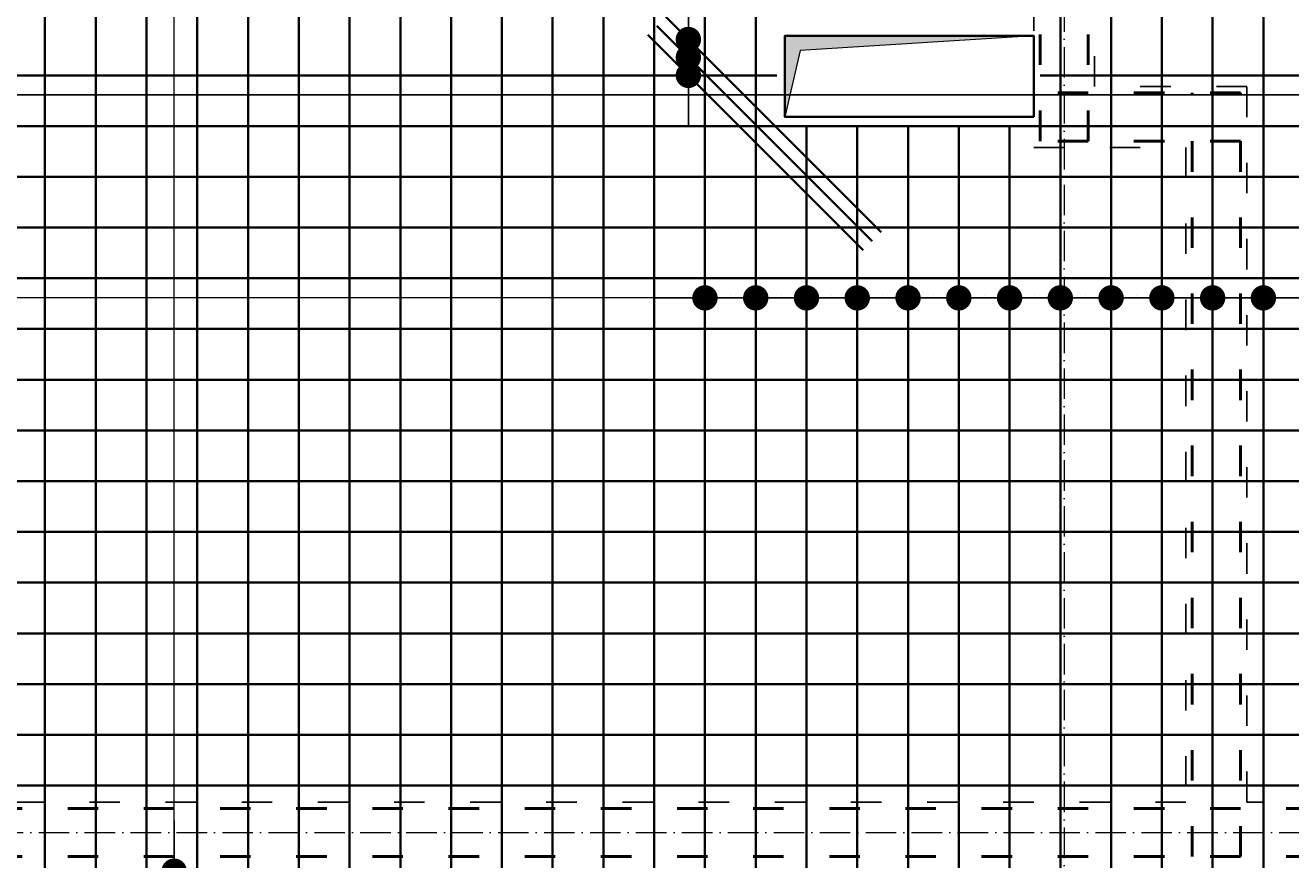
# Model space of a CAD drawing. Header units: millimetres. Extents: x 295948 to 312016, y 6878 to 18016.
# Tile 193 of 252: x 307281 to 307780, y 14688 to 15017. Entities that reach past the tile are written whole.
import ezdxf

# ---------------------------------------------------------------- set-up
doc = ezdxf.new("R2010")
doc.units = ezdxf.units.MM
doc.linetypes.add('ACAD_ISO03W100', pattern=[30, 12, -18])
doc.linetypes.add('ACAD_ISO10W100', pattern=[18, 12, -3, 0, -3])
for name, color, linetype, lineweight in [('konstrukcja', 3, 'Continuous', 35), ('konstrukcja wymiary', 1, 'Continuous', 13), ('osie', 5, 'ACAD_ISO10W100', 13), ('zbrojenie', 4, 'Continuous', 50), ('zbrojenie płyty', 141, 'Continuous', 35)]:
    doc.layers.add(name, color=color, linetype=linetype, lineweight=lineweight)
doc.layers.add('przerywane', color=6, linetype='ACAD_ISO03W100')
doc.styles.add('KONSTRUKCJA', font='romand.shx', dxfattribs={"oblique": 10})
doc.styles.get("Standard").update_dxf_attribs({"font": 'romand.shx', "oblique": 10})
doc.dimstyles.new('150', dxfattribs={"dimtxt": 10, "dimasz": 7, "dimexe": 1.25, "dimexo": 0.625, "dimgap": 3, "dimtad": 1, "dimdec": 0, "dimrnd": 0.5, "dimtxsty": 'KONSTRUKCJA', "dimblk": 'ARCHTICK', "dimcen": 2.5, "dimadec": 0, "dimazin": 0, "dimtfac": 1, "dimtdec": 0, "dimtix": 1, "dimtmove": 0, "dimatfit": 3, "dimfxl": 4, "dimfxlon": 1, "dimarcsym": 0})
doc.dimstyles.new('kropki', dxfattribs={"dimtxt": 0.001, "dimasz": 10, "dimexe": 1.25, "dimexo": 0.625, "dimgap": 1, "dimtad": 1, "dimtxsty": 'Standard', "dimblk": 'DOT', "dimcen": 2.5, "dimadec": 0, "dimazin": 0, "dimtfac": 1, "dimtmove": 0, "dimatfit": 3, "dimfxl": 1, "dimfxlon": 1, "dimarcsym": 0})

# ---------------------------------------------------------------- blocks, each defined once
blk = doc.blocks.new('_ArchTick')
at = {"color": 0, "linetype": 'ByBlock', "lineweight": 13, "const_width": 0.15}
blk.add_lwpolyline([(-0.5, -0.5), (0.5, 0.5)], dxfattribs=at)
blk = doc.blocks.new('*D886')
at = {"layer": 'Defpoints', "color": 0, "transparency": 16777216}
for p in [(307580.44, 14981.32), (306548.44, 14393.22), (306662.44, 14393.22)]:
    blk.add_point(p, dxfattribs=at)
at = {"layer": 'konstrukcja wymiary', "color": 0, "lineweight": -2, "transparency": 16777216}
for p, q in [((306552.44, 14981.32), (306547.19, 14981.32)), ((306548.44, 14981.32), (306548.44, 14393.22)), ((306552.44, 14393.22), (306547.19, 14393.22))]:
    blk.add_line(p, q, dxfattribs=at)
at = {"layer": 'konstrukcja wymiary', "color": 0, "lineweight": -2, "transparency": 16777216, "xscale": 7, "yscale": 7, "zscale": 7}
for p, rotation in [((306548.44, 14981.32), 90), ((306548.44, 14393.22), 270)]:
    blk.add_blockref('_ArchTick', p, dxfattribs=dict(at, rotation=rotation))
at = {"layer": 'konstrukcja wymiary', "color": 0, "transparency": 16777216, "insert": (306540.44, 14687.27), "char_height": 10, "attachment_point": 5, "rotation": 90, "style": 'KONSTRUKCJA'}
blk.add_mtext('588', dxfattribs=at)
blk = doc.blocks.new('*D895')
at = {"layer": 'Defpoints', "color": 0, "transparency": 16777216}
for p in [(307282.44, 15501.22), (307282.44, 14520.22), (306826.44, 14393.22)]:
    blk.add_point(p, dxfattribs=at)
at = {"layer": 'konstrukcja wymiary', "color": 0, "lineweight": -2, "transparency": 16777216}
for p, q in [((306826.44, 15497.22), (306826.44, 15502.47)), ((306826.44, 15501.22), (307282.44, 15501.22)), ((307282.44, 15497.22), (307282.44, 15502.47))]:
    blk.add_line(p, q, dxfattribs=at)
at = {"layer": 'konstrukcja wymiary', "color": 0, "lineweight": -2, "transparency": 16777216, "xscale": 7, "yscale": 7, "zscale": 7, "rotation": 180}
blk.add_blockref('_ArchTick', (306826.44, 15501.22), dxfattribs=at)
at = {"layer": 'konstrukcja wymiary', "color": 0, "lineweight": -2, "transparency": 16777216, "xscale": 7, "yscale": 7, "zscale": 7}
blk.add_blockref('_ArchTick', (307282.44, 15501.22), dxfattribs=at)
at = {"layer": 'konstrukcja wymiary', "color": 0, "transparency": 16777216, "insert": (307054.44, 15509.22), "char_height": 10, "attachment_point": 5, "style": 'KONSTRUKCJA'}
blk.add_mtext('456', dxfattribs=at)
blk = doc.blocks.new('*D896')
at = {"layer": 'Defpoints', "color": 0, "transparency": 16777216}
for p in [(307546.44, 15501.22), (307282.44, 14520.22), (307546.44, 14520.22)]:
    blk.add_point(p, dxfattribs=at)
at = {"layer": 'konstrukcja wymiary', "color": 0, "lineweight": -2, "transparency": 16777216}
for p, q in [((307282.44, 15497.22), (307282.44, 15502.47)), ((307282.44, 15501.22), (307546.44, 15501.22)), ((307546.44, 15497.22), (307546.44, 15502.47))]:
    blk.add_line(p, q, dxfattribs=at)
at = {"layer": 'konstrukcja wymiary', "color": 0, "lineweight": -2, "transparency": 16777216, "xscale": 7, "yscale": 7, "zscale": 7, "rotation": 180}
blk.add_blockref('_ArchTick', (307282.44, 15501.22), dxfattribs=at)
at = {"layer": 'konstrukcja wymiary', "color": 0, "lineweight": -2, "transparency": 16777216, "xscale": 7, "yscale": 7, "zscale": 7}
blk.add_blockref('_ArchTick', (307546.44, 15501.22), dxfattribs=at)
at = {"layer": 'konstrukcja wymiary', "color": 0, "transparency": 16777216, "insert": (307414.44, 15509.22), "char_height": 10, "attachment_point": 5, "style": 'KONSTRUKCJA'}
blk.add_mtext('264', dxfattribs=at)
blk = doc.blocks.new('*D897')
at = {"layer": 'Defpoints', "color": 0, "transparency": 16777216}
for p in [(307580.44, 15501.22), (307580.44, 15013.32), (307546.44, 14520.22)]:
    blk.add_point(p, dxfattribs=at)
at = {"layer": 'konstrukcja wymiary', "color": 0, "lineweight": -2, "transparency": 16777216}
for p, q in [((307546.44, 15497.22), (307546.44, 15502.47)), ((307546.44, 15501.22), (307580.44, 15501.22)), ((307580.44, 15497.22), (307580.44, 15502.47))]:
    blk.add_line(p, q, dxfattribs=at)
at = {"layer": 'konstrukcja wymiary', "color": 0, "lineweight": -2, "transparency": 16777216, "xscale": 7, "yscale": 7, "zscale": 7, "rotation": 180}
blk.add_blockref('_ArchTick', (307546.44, 15501.22), dxfattribs=at)
at = {"layer": 'konstrukcja wymiary', "color": 0, "lineweight": -2, "transparency": 16777216, "xscale": 7, "yscale": 7, "zscale": 7}
blk.add_blockref('_ArchTick', (307580.44, 15501.22), dxfattribs=at)
at = {"layer": 'konstrukcja wymiary', "color": 0, "transparency": 16777216, "insert": (307563.44, 15509.22), "char_height": 10, "attachment_point": 5, "style": 'KONSTRUKCJA'}
blk.add_mtext('34', dxfattribs=at)
blk = doc.blocks.new('_Dot')
at = {"color": 0, "linetype": 'ByBlock', "lineweight": -2}
blk.add_line((-0.5, 0), (-1, 0), dxfattribs=at)
at = {"color": 0, "linetype": 'ByBlock', "const_width": 0.5}
blk.add_lwpolyline([(-0.25, 0, 1), (0.25, 0, 1)], format="xyb", close=True, dxfattribs=at)
blk = doc.blocks.new('*D1011')
at = {"layer": 'Defpoints', "color": 0, "transparency": 16777216}
for p in [(307328.94, 14683.96), (307328.94, 14663.96), (307339.83, 14663.96)]:
    blk.add_point(p, dxfattribs=at)
at = {"layer": 'konstrukcja wymiary', "color": 0, "lineweight": -2, "transparency": 16777216}
for p, q in [((307339.83, 14693.96), (307339.83, 14703.96)), ((307338.83, 14683.96), (307341.08, 14683.96)), ((307339.83, 14683.96), (307339.83, 14663.96)), ((307338.83, 14663.96), (307341.08, 14663.96)), ((307339.83, 14653.96), (307339.83, 14643.96))]:
    blk.add_line(p, q, dxfattribs=at)
at = {"layer": 'konstrukcja wymiary', "color": 0, "lineweight": -2, "transparency": 16777216, "xscale": 10, "yscale": 10, "zscale": 10}
for p, rotation in [((307339.83, 14683.96), 270), ((307339.83, 14663.96), 90)]:
    blk.add_blockref('_Dot', p, dxfattribs=dict(at, rotation=rotation))
at = {"layer": 'konstrukcja wymiary', "color": 0, "transparency": 16777216, "insert": (307338.83, 14673.96), "char_height": 0.001, "attachment_point": 5, "rotation": 90}
blk.add_mtext('20', dxfattribs=at)
blk = doc.blocks.new('*D788')
at = {"layer": 'Defpoints', "color": 0, "transparency": 16777216}
for p in [(307548.94, 14919.72), (307568.94, 14919.72), (307568.94, 14909.99)]:
    blk.add_point(p, dxfattribs=at)
at = {"layer": 'konstrukcja wymiary', "color": 0, "lineweight": -2, "transparency": 16777216}
for p, q in [((307548.94, 14910.99), (307548.94, 14908.74)), ((307568.94, 14910.99), (307568.94, 14908.74)), ((307538.94, 14909.99), (307528.94, 14909.99)), ((307548.94, 14909.99), (307568.94, 14909.99)), ((307578.94, 14909.99), (307588.94, 14909.99))]:
    blk.add_line(p, q, dxfattribs=at)
at = {"layer": 'konstrukcja wymiary', "color": 0, "lineweight": -2, "transparency": 16777216, "xscale": 10, "yscale": 10, "zscale": 10}
blk.add_blockref('_Dot', (307548.94, 14909.99), dxfattribs=at)
at = {"layer": 'konstrukcja wymiary', "color": 0, "lineweight": -2, "transparency": 16777216, "xscale": 10, "yscale": 10, "zscale": 10, "rotation": 180}
blk.add_blockref('_Dot', (307568.94, 14909.99), dxfattribs=at)
at = {"layer": 'konstrukcja wymiary', "color": 0, "transparency": 16777216, "insert": (307558.94, 14910.99), "char_height": 0.001, "attachment_point": 5}
blk.add_mtext('20', dxfattribs=at)
blk = doc.blocks.new('*D789')
at = {"layer": 'Defpoints', "color": 0, "transparency": 16777216}
for p in [(307568.94, 14919.72), (307588.94, 14919.72), (307588.94, 14909.99)]:
    blk.add_point(p, dxfattribs=at)
at = {"layer": 'konstrukcja wymiary', "color": 0, "lineweight": -2, "transparency": 16777216}
for p, q in [((307568.94, 14910.99), (307568.94, 14908.74)), ((307588.94, 14910.99), (307588.94, 14908.74)), ((307558.94, 14909.99), (307548.94, 14909.99)), ((307568.94, 14909.99), (307588.94, 14909.99)), ((307598.94, 14909.99), (307608.94, 14909.99))]:
    blk.add_line(p, q, dxfattribs=at)
at = {"layer": 'konstrukcja wymiary', "color": 0, "lineweight": -2, "transparency": 16777216, "xscale": 10, "yscale": 10, "zscale": 10}
blk.add_blockref('_Dot', (307568.94, 14909.99), dxfattribs=at)
at = {"layer": 'konstrukcja wymiary', "color": 0, "lineweight": -2, "transparency": 16777216, "xscale": 10, "yscale": 10, "zscale": 10, "rotation": 180}
blk.add_blockref('_Dot', (307588.94, 14909.99), dxfattribs=at)
at = {"layer": 'konstrukcja wymiary', "color": 0, "transparency": 16777216, "insert": (307578.94, 14910.99), "char_height": 0.001, "attachment_point": 5}
blk.add_mtext('20', dxfattribs=at)
blk = doc.blocks.new('*D790')
at = {"layer": 'Defpoints', "color": 0, "transparency": 16777216}
for p in [(307588.94, 14919.72), (307608.94, 14919.72), (307608.94, 14909.99)]:
    blk.add_point(p, dxfattribs=at)
at = {"layer": 'konstrukcja wymiary', "color": 0, "lineweight": -2, "transparency": 16777216}
for p, q in [((307588.94, 14910.99), (307588.94, 14908.74)), ((307608.94, 14910.99), (307608.94, 14908.74)), ((307578.94, 14909.99), (307568.94, 14909.99)), ((307588.94, 14909.99), (307608.94, 14909.99)), ((307618.94, 14909.99), (307628.94, 14909.99))]:
    blk.add_line(p, q, dxfattribs=at)
at = {"layer": 'konstrukcja wymiary', "color": 0, "lineweight": -2, "transparency": 16777216, "xscale": 10, "yscale": 10, "zscale": 10}
blk.add_blockref('_Dot', (307588.94, 14909.99), dxfattribs=at)
at = {"layer": 'konstrukcja wymiary', "color": 0, "lineweight": -2, "transparency": 16777216, "xscale": 10, "yscale": 10, "zscale": 10, "rotation": 180}
blk.add_blockref('_Dot', (307608.94, 14909.99), dxfattribs=at)
at = {"layer": 'konstrukcja wymiary', "color": 0, "transparency": 16777216, "insert": (307598.94, 14910.99), "char_height": 0.001, "attachment_point": 5}
blk.add_mtext('20', dxfattribs=at)
blk = doc.blocks.new('*D791')
at = {"layer": 'Defpoints', "color": 0, "transparency": 16777216}
for p in [(307608.94, 14919.72), (307628.94, 14919.72), (307628.94, 14909.99)]:
    blk.add_point(p, dxfattribs=at)
at = {"layer": 'konstrukcja wymiary', "color": 0, "lineweight": -2, "transparency": 16777216}
for p, q in [((307608.94, 14910.99), (307608.94, 14908.74)), ((307628.94, 14910.99), (307628.94, 14908.74)), ((307598.94, 14909.99), (307588.94, 14909.99)), ((307608.94, 14909.99), (307628.94, 14909.99)), ((307638.94, 14909.99), (307648.94, 14909.99))]:
    blk.add_line(p, q, dxfattribs=at)
at = {"layer": 'konstrukcja wymiary', "color": 0, "lineweight": -2, "transparency": 16777216, "xscale": 10, "yscale": 10, "zscale": 10}
blk.add_blockref('_Dot', (307608.94, 14909.99), dxfattribs=at)
at = {"layer": 'konstrukcja wymiary', "color": 0, "lineweight": -2, "transparency": 16777216, "xscale": 10, "yscale": 10, "zscale": 10, "rotation": 180}
blk.add_blockref('_Dot', (307628.94, 14909.99), dxfattribs=at)
at = {"layer": 'konstrukcja wymiary', "color": 0, "transparency": 16777216, "insert": (307618.94, 14910.99), "char_height": 0.001, "attachment_point": 5}
blk.add_mtext('20', dxfattribs=at)
blk = doc.blocks.new('*D792')
at = {"layer": 'Defpoints', "color": 0, "transparency": 16777216}
for p in [(307628.94, 14919.72), (307648.94, 14919.72), (307648.94, 14909.99)]:
    blk.add_point(p, dxfattribs=at)
at = {"layer": 'konstrukcja wymiary', "color": 0, "lineweight": -2, "transparency": 16777216}
for p, q in [((307628.94, 14910.99), (307628.94, 14908.74)), ((307648.94, 14910.99), (307648.94, 14908.74)), ((307618.94, 14909.99), (307608.94, 14909.99)), ((307628.94, 14909.99), (307648.94, 14909.99)), ((307658.94, 14909.99), (307668.94, 14909.99))]:
    blk.add_line(p, q, dxfattribs=at)
at = {"layer": 'konstrukcja wymiary', "color": 0, "lineweight": -2, "transparency": 16777216, "xscale": 10, "yscale": 10, "zscale": 10}
blk.add_blockref('_Dot', (307628.94, 14909.99), dxfattribs=at)
at = {"layer": 'konstrukcja wymiary', "color": 0, "lineweight": -2, "transparency": 16777216, "xscale": 10, "yscale": 10, "zscale": 10, "rotation": 180}
blk.add_blockref('_Dot', (307648.94, 14909.99), dxfattribs=at)
at = {"layer": 'konstrukcja wymiary', "color": 0, "transparency": 16777216, "insert": (307638.94, 14910.99), "char_height": 0.001, "attachment_point": 5}
blk.add_mtext('20', dxfattribs=at)
blk = doc.blocks.new('*D793')
at = {"layer": 'Defpoints', "color": 0, "transparency": 16777216}
for p in [(307648.94, 14919.72), (307668.94, 14919.72), (307668.94, 14909.99)]:
    blk.add_point(p, dxfattribs=at)
at = {"layer": 'konstrukcja wymiary', "color": 0, "lineweight": -2, "transparency": 16777216}
for p, q in [((307648.94, 14910.99), (307648.94, 14908.74)), ((307668.94, 14910.99), (307668.94, 14908.74)), ((307638.94, 14909.99), (307628.94, 14909.99)), ((307648.94, 14909.99), (307668.94, 14909.99)), ((307678.94, 14909.99), (307688.94, 14909.99))]:
    blk.add_line(p, q, dxfattribs=at)
at = {"layer": 'konstrukcja wymiary', "color": 0, "lineweight": -2, "transparency": 16777216, "xscale": 10, "yscale": 10, "zscale": 10}
blk.add_blockref('_Dot', (307648.94, 14909.99), dxfattribs=at)
at = {"layer": 'konstrukcja wymiary', "color": 0, "lineweight": -2, "transparency": 16777216, "xscale": 10, "yscale": 10, "zscale": 10, "rotation": 180}
blk.add_blockref('_Dot', (307668.94, 14909.99), dxfattribs=at)
at = {"layer": 'konstrukcja wymiary', "color": 0, "transparency": 16777216, "insert": (307658.94, 14910.99), "char_height": 0.001, "attachment_point": 5}
blk.add_mtext('20', dxfattribs=at)
blk = doc.blocks.new('*D794')
at = {"layer": 'Defpoints', "color": 0, "transparency": 16777216}
for p in [(307668.94, 14919.72), (307688.94, 14919.72), (307688.94, 14909.99)]:
    blk.add_point(p, dxfattribs=at)
at = {"layer": 'konstrukcja wymiary', "color": 0, "lineweight": -2, "transparency": 16777216}
for p, q in [((307668.94, 14910.99), (307668.94, 14908.74)), ((307688.94, 14910.99), (307688.94, 14908.74)), ((307658.94, 14909.99), (307648.94, 14909.99)), ((307668.94, 14909.99), (307688.94, 14909.99)), ((307698.94, 14909.99), (307708.94, 14909.99))]:
    blk.add_line(p, q, dxfattribs=at)
at = {"layer": 'konstrukcja wymiary', "color": 0, "lineweight": -2, "transparency": 16777216, "xscale": 10, "yscale": 10, "zscale": 10}
blk.add_blockref('_Dot', (307668.94, 14909.99), dxfattribs=at)
at = {"layer": 'konstrukcja wymiary', "color": 0, "lineweight": -2, "transparency": 16777216, "xscale": 10, "yscale": 10, "zscale": 10, "rotation": 180}
blk.add_blockref('_Dot', (307688.94, 14909.99), dxfattribs=at)
at = {"layer": 'konstrukcja wymiary', "color": 0, "transparency": 16777216, "insert": (307678.94, 14910.99), "char_height": 0.001, "attachment_point": 5}
blk.add_mtext('20', dxfattribs=at)
blk = doc.blocks.new('*D762')
at = {"layer": 'Defpoints', "color": 0, "transparency": 16777216}
for p in [(307688.94, 14919.72), (307708.94, 14919.72), (307708.94, 14909.99)]:
    blk.add_point(p, dxfattribs=at)
at = {"layer": 'konstrukcja wymiary', "color": 0, "lineweight": -2, "transparency": 16777216}
for p, q in [((307688.94, 14910.99), (307688.94, 14908.74)), ((307708.94, 14910.99), (307708.94, 14908.74)), ((307678.94, 14909.99), (307668.94, 14909.99)), ((307688.94, 14909.99), (307708.94, 14909.99)), ((307718.94, 14909.99), (307728.94, 14909.99))]:
    blk.add_line(p, q, dxfattribs=at)
at = {"layer": 'konstrukcja wymiary', "color": 0, "lineweight": -2, "transparency": 16777216, "xscale": 10, "yscale": 10, "zscale": 10}
blk.add_blockref('_Dot', (307688.94, 14909.99), dxfattribs=at)
at = {"layer": 'konstrukcja wymiary', "color": 0, "lineweight": -2, "transparency": 16777216, "xscale": 10, "yscale": 10, "zscale": 10, "rotation": 180}
blk.add_blockref('_Dot', (307708.94, 14909.99), dxfattribs=at)
at = {"layer": 'konstrukcja wymiary', "color": 0, "transparency": 16777216, "insert": (307698.94, 14910.99), "char_height": 0.001, "attachment_point": 5}
blk.add_mtext('20', dxfattribs=at)
blk = doc.blocks.new('*D763')
at = {"layer": 'Defpoints', "color": 0, "transparency": 16777216}
for p in [(307708.94, 14919.72), (307728.94, 14919.72), (307728.94, 14909.99)]:
    blk.add_point(p, dxfattribs=at)
at = {"layer": 'konstrukcja wymiary', "color": 0, "lineweight": -2, "transparency": 16777216}
for p, q in [((307708.94, 14910.99), (307708.94, 14908.74)), ((307728.94, 14910.99), (307728.94, 14908.74)), ((307698.94, 14909.99), (307688.94, 14909.99)), ((307708.94, 14909.99), (307728.94, 14909.99)), ((307738.94, 14909.99), (307748.94, 14909.99))]:
    blk.add_line(p, q, dxfattribs=at)
at = {"layer": 'konstrukcja wymiary', "color": 0, "lineweight": -2, "transparency": 16777216, "xscale": 10, "yscale": 10, "zscale": 10}
blk.add_blockref('_Dot', (307708.94, 14909.99), dxfattribs=at)
at = {"layer": 'konstrukcja wymiary', "color": 0, "lineweight": -2, "transparency": 16777216, "xscale": 10, "yscale": 10, "zscale": 10, "rotation": 180}
blk.add_blockref('_Dot', (307728.94, 14909.99), dxfattribs=at)
at = {"layer": 'konstrukcja wymiary', "color": 0, "transparency": 16777216, "insert": (307718.94, 14910.99), "char_height": 0.001, "attachment_point": 5}
blk.add_mtext('20', dxfattribs=at)
blk = doc.blocks.new('*D764')
at = {"layer": 'Defpoints', "color": 0, "transparency": 16777216}
for p in [(307728.94, 14919.72), (307748.94, 14919.72), (307748.94, 14909.99)]:
    blk.add_point(p, dxfattribs=at)
at = {"layer": 'konstrukcja wymiary', "color": 0, "lineweight": -2, "transparency": 16777216}
for p, q in [((307728.94, 14910.99), (307728.94, 14908.74)), ((307748.94, 14910.99), (307748.94, 14908.74)), ((307718.94, 14909.99), (307708.94, 14909.99)), ((307728.94, 14909.99), (307748.94, 14909.99)), ((307758.94, 14909.99), (307768.94, 14909.99))]:
    blk.add_line(p, q, dxfattribs=at)
at = {"layer": 'konstrukcja wymiary', "color": 0, "lineweight": -2, "transparency": 16777216, "xscale": 10, "yscale": 10, "zscale": 10}
blk.add_blockref('_Dot', (307728.94, 14909.99), dxfattribs=at)
at = {"layer": 'konstrukcja wymiary', "color": 0, "lineweight": -2, "transparency": 16777216, "xscale": 10, "yscale": 10, "zscale": 10, "rotation": 180}
blk.add_blockref('_Dot', (307748.94, 14909.99), dxfattribs=at)
at = {"layer": 'konstrukcja wymiary', "color": 0, "transparency": 16777216, "insert": (307738.94, 14910.99), "char_height": 0.001, "attachment_point": 5}
blk.add_mtext('20', dxfattribs=at)
blk = doc.blocks.new('*D765')
at = {"layer": 'Defpoints', "color": 0, "transparency": 16777216}
for p in [(307748.94, 14919.72), (307768.94, 14919.72), (307768.94, 14909.99)]:
    blk.add_point(p, dxfattribs=at)
at = {"layer": 'konstrukcja wymiary', "color": 0, "lineweight": -2, "transparency": 16777216}
for p, q in [((307748.94, 14910.99), (307748.94, 14908.74)), ((307768.94, 14910.99), (307768.94, 14908.74)), ((307738.94, 14909.99), (307728.94, 14909.99)), ((307748.94, 14909.99), (307768.94, 14909.99)), ((307778.94, 14909.99), (307788.94, 14909.99))]:
    blk.add_line(p, q, dxfattribs=at)
at = {"layer": 'konstrukcja wymiary', "color": 0, "lineweight": -2, "transparency": 16777216, "xscale": 10, "yscale": 10, "zscale": 10}
blk.add_blockref('_Dot', (307748.94, 14909.99), dxfattribs=at)
at = {"layer": 'konstrukcja wymiary', "color": 0, "lineweight": -2, "transparency": 16777216, "xscale": 10, "yscale": 10, "zscale": 10, "rotation": 180}
blk.add_blockref('_Dot', (307768.94, 14909.99), dxfattribs=at)
at = {"layer": 'konstrukcja wymiary', "color": 0, "transparency": 16777216, "insert": (307758.94, 14910.99), "char_height": 0.001, "attachment_point": 5}
blk.add_mtext('20', dxfattribs=at)
blk = doc.blocks.new('*D803')
at = {"layer": 'Defpoints', "color": 0, "transparency": 16777216}
for p in [(306808.94, 14999.72), (308248.9, 14989.99), (308248.9, 14979.72)]:
    blk.add_point(p, dxfattribs=at)
at = {"layer": 'konstrukcja wymiary', "color": 0, "lineweight": -2, "transparency": 16777216}
for p, q in [((306808.94, 14990.99), (306808.94, 14988.74)), ((306818.94, 14989.99), (308238.9, 14989.99)), ((308248.9, 14988.99), (308248.9, 14991.24))]:
    blk.add_line(p, q, dxfattribs=at)
at = {"layer": 'konstrukcja wymiary', "color": 0, "lineweight": -2, "transparency": 16777216, "xscale": 10, "yscale": 10, "zscale": 10, "rotation": 180}
blk.add_blockref('_Dot', (306808.94, 14989.99), dxfattribs=at)
at = {"layer": 'konstrukcja wymiary', "color": 0, "lineweight": -2, "transparency": 16777216, "xscale": 10, "yscale": 10, "zscale": 10}
blk.add_blockref('_Dot', (308248.9, 14989.99), dxfattribs=at)
at = {"layer": 'konstrukcja wymiary', "color": 0, "transparency": 16777216, "insert": (307528.92, 14990.99), "char_height": 0.001, "attachment_point": 5}
blk.add_mtext('1439,96', dxfattribs=at)
blk = doc.blocks.new('*D1733')
at = {"layer": 'Defpoints', "color": 0, "transparency": 16777216}
for p in [(307678.44, 15501.22), (307580.44, 15013.32), (307678.44, 15013.32)]:
    blk.add_point(p, dxfattribs=at)
at = {"layer": 'konstrukcja wymiary', "color": 0, "lineweight": -2, "transparency": 16777216}
for p, q in [((307580.44, 15497.22), (307580.44, 15502.47)), ((307580.44, 15501.22), (307678.44, 15501.22)), ((307678.44, 15497.22), (307678.44, 15502.47))]:
    blk.add_line(p, q, dxfattribs=at)
at = {"layer": 'konstrukcja wymiary', "color": 0, "lineweight": -2, "transparency": 16777216, "xscale": 7, "yscale": 7, "zscale": 7, "rotation": 180}
blk.add_blockref('_ArchTick', (307580.44, 15501.22), dxfattribs=at)
at = {"layer": 'konstrukcja wymiary', "color": 0, "lineweight": -2, "transparency": 16777216, "xscale": 7, "yscale": 7, "zscale": 7}
blk.add_blockref('_ArchTick', (307678.44, 15501.22), dxfattribs=at)
at = {"layer": 'konstrukcja wymiary', "color": 0, "transparency": 16777216, "insert": (307629.44, 15509.22), "char_height": 10, "attachment_point": 5, "style": 'KONSTRUKCJA'}
blk.add_mtext('98', dxfattribs=at)
blk = doc.blocks.new('*D1734')
at = {"layer": 'Defpoints', "color": 0, "transparency": 16777216}
for p in [(308234.44, 15501.22), (307678.44, 15013.32), (308234.44, 14393.22)]:
    blk.add_point(p, dxfattribs=at)
at = {"layer": 'konstrukcja wymiary', "color": 0, "lineweight": -2, "transparency": 16777216}
for p, q in [((307678.44, 15497.22), (307678.44, 15502.47)), ((307678.44, 15501.22), (308234.44, 15501.22)), ((308234.44, 15497.22), (308234.44, 15502.47))]:
    blk.add_line(p, q, dxfattribs=at)
at = {"layer": 'konstrukcja wymiary', "color": 0, "lineweight": -2, "transparency": 16777216, "xscale": 7, "yscale": 7, "zscale": 7, "rotation": 180}
blk.add_blockref('_ArchTick', (307678.44, 15501.22), dxfattribs=at)
at = {"layer": 'konstrukcja wymiary', "color": 0, "lineweight": -2, "transparency": 16777216, "xscale": 7, "yscale": 7, "zscale": 7}
blk.add_blockref('_ArchTick', (308234.44, 15501.22), dxfattribs=at)
at = {"layer": 'konstrukcja wymiary', "color": 0, "transparency": 16777216, "insert": (307956.44, 15509.22), "char_height": 10, "attachment_point": 5, "style": 'KONSTRUKCJA'}
blk.add_mtext('556', dxfattribs=at)
blk = doc.blocks.new('*D1735')
at = {"layer": 'Defpoints', "color": 0, "transparency": 16777216}
for p in [(306548.44, 15013.32), (307580.44, 15013.32), (307580.44, 14981.32)]:
    blk.add_point(p, dxfattribs=at)
at = {"layer": 'konstrukcja wymiary', "color": 0, "lineweight": -2, "transparency": 16777216}
for p, q in [((306552.44, 15013.32), (306547.19, 15013.32)), ((306548.44, 14981.32), (306548.44, 15013.32)), ((306552.44, 14981.32), (306547.19, 14981.32))]:
    blk.add_line(p, q, dxfattribs=at)
at = {"layer": 'konstrukcja wymiary', "color": 0, "lineweight": -2, "transparency": 16777216, "xscale": 7, "yscale": 7, "zscale": 7}
for p, rotation in [((306548.44, 15013.32), 90), ((306548.44, 14981.32), 270)]:
    blk.add_blockref('_ArchTick', p, dxfattribs=dict(at, rotation=rotation))
at = {"layer": 'konstrukcja wymiary', "color": 0, "transparency": 16777216, "insert": (306540.44, 14997.32), "char_height": 10, "attachment_point": 5, "rotation": 90, "style": 'KONSTRUKCJA'}
blk.add_mtext('32', dxfattribs=at)
blk = doc.blocks.new('*D1736')
at = {"layer": 'Defpoints', "color": 0, "transparency": 16777216}
for p in [(306548.44, 15291.22), (306638.44, 15291.22), (307580.44, 15013.32)]:
    blk.add_point(p, dxfattribs=at)
at = {"layer": 'konstrukcja wymiary', "color": 0, "lineweight": -2, "transparency": 16777216}
for p, q in [((306552.44, 15291.22), (306547.19, 15291.22)), ((306548.44, 15013.32), (306548.44, 15291.22)), ((306552.44, 15013.32), (306547.19, 15013.32))]:
    blk.add_line(p, q, dxfattribs=at)
at = {"layer": 'konstrukcja wymiary', "color": 0, "lineweight": -2, "transparency": 16777216, "xscale": 7, "yscale": 7, "zscale": 7}
for p, rotation in [((306548.44, 15291.22), 90), ((306548.44, 15013.32), 270)]:
    blk.add_blockref('_ArchTick', p, dxfattribs=dict(at, rotation=rotation))
at = {"layer": 'konstrukcja wymiary', "color": 0, "transparency": 16777216, "insert": (306540.44, 15152.27), "char_height": 10, "attachment_point": 5, "rotation": 90, "style": 'KONSTRUKCJA'}
blk.add_mtext('278', dxfattribs=at)
blk = doc.blocks.new('*D1737')
at = {"layer": 'Defpoints', "color": 0, "transparency": 16777216}
for p in [(307542.4, 15004.79), (307542.4, 15004.79), (307542.4, 14997.72)]:
    blk.add_point(p, dxfattribs=at)
at = {"layer": 'konstrukcja wymiary', "color": 0, "lineweight": -2, "transparency": 16777216}
for p, q in [((307542.4, 15014.79), (307542.4, 15024.79)), ((307542.4, 15004.79), (307543.65, 15004.79)), ((307542.4, 14997.72), (307542.4, 15004.79)), ((307542.4, 14997.72), (307543.65, 14997.72)), ((307542.4, 14987.72), (307542.4, 14977.72))]:
    blk.add_line(p, q, dxfattribs=at)
at = {"layer": 'konstrukcja wymiary', "color": 0, "lineweight": -2, "transparency": 16777216, "xscale": 10, "yscale": 10, "zscale": 10}
for p, rotation in [((307542.4, 15004.79), 270), ((307542.4, 14997.72), 90)]:
    blk.add_blockref('_Dot', p, dxfattribs=dict(at, rotation=rotation))
at = {"layer": 'konstrukcja wymiary', "color": 0, "transparency": 16777216, "insert": (307541.4, 15001.26), "char_height": 0.001, "attachment_point": 5, "rotation": 90}
blk.add_mtext('7,07', dxfattribs=at)
blk = doc.blocks.new('*D1738')
at = {"layer": 'Defpoints', "color": 0, "transparency": 16777216}
for p in [(307542.4, 15011.87), (307542.4, 15011.87), (307542.4, 15004.79)]:
    blk.add_point(p, dxfattribs=at)
at = {"layer": 'konstrukcja wymiary', "color": 0, "lineweight": -2, "transparency": 16777216}
for p, q in [((307542.4, 15021.87), (307542.4, 15031.87)), ((307542.4, 15011.87), (307543.65, 15011.87)), ((307542.4, 15004.79), (307542.4, 15011.87)), ((307542.4, 15004.79), (307543.65, 15004.79)), ((307542.4, 14994.79), (307542.4, 14984.79))]:
    blk.add_line(p, q, dxfattribs=at)
at = {"layer": 'konstrukcja wymiary', "color": 0, "lineweight": -2, "transparency": 16777216, "xscale": 10, "yscale": 10, "zscale": 10}
for p, rotation in [((307542.4, 15011.87), 270), ((307542.4, 15004.79), 90)]:
    blk.add_blockref('_Dot', p, dxfattribs=dict(at, rotation=rotation))
at = {"layer": 'konstrukcja wymiary', "color": 0, "transparency": 16777216, "insert": (307541.4, 15008.33), "char_height": 0.001, "attachment_point": 5, "rotation": 90}
blk.add_mtext('7,07', dxfattribs=at)

msp = doc.modelspace()

# ---------------------------------------------------------------- hatches: boundary and pattern name
at = {"layer": 'konstrukcja wymiary'}
h = msp.add_hatch(color=256, dxfattribs=at)
h.dxf.hatch_style = 1
h.paths.add_polyline_path([(307586.508, 15007.555), (307580.44, 14981.324), (307580.44, 15013.324), (307678.44, 15013.324)])

# ---------------------------------------------------------------- linework, layer by layer
at = {"layer": 'konstrukcja'}
msp.add_lwpolyline([(307678.44, 14981.324), (307580.44, 14981.324), (307580.44, 15013.324), (307678.44, 15013.324)], close=True, dxfattribs=at)
at = {"layer": 'konstrukcja wymiary'}
for p, q in [((307339.832, 14693.964), (307339.832, 15458.963)), ((307541.44, 14909.991), (306558.396, 14909.991))]:
    msp.add_line(p, q, dxfattribs=at)
msp.add_lwpolyline([(307586.508, 15007.555), (307580.44, 14981.324), (307580.44, 15013.324), (307678.44, 15013.324)], close=True, dxfattribs=at)
at = {"layer": 'osie'}
for p, q in [((307690.44, 15606.148), (307690.44, 13976.332)), ((306435.771, 14699.224), (308440.491, 14699.224))]:
    msp.add_line(p, q, dxfattribs=at)
at = {"layer": 'przerywane'}
for p, q in [((307678.44, 15267.224), (307678.44, 14969.324)), ((307702.44, 14993.324), (307702.44, 15267.224)), ((307762.44, 14993.324), (307702.44, 14993.324)), ((307762.44, 14711.224), (307762.44, 14993.324)), ((307678.44, 14969.324), (307738.44, 14969.324)), ((307738.44, 14969.324), (307738.44, 14711.224)), ((307738.44, 14711.224), (307082.44, 14711.224)), ((307978.44, 14711.224), (307762.44, 14711.224))]:
    msp.add_line(p, q, dxfattribs=at)
at = {"layer": 'zbrojenie', "linetype": 'ACAD_ISO03W100'}
for p, q in [((307680.94, 14971.824), (307680.94, 15288.724)), ((307699.94, 14971.824), (307699.94, 15288.724)), ((307759.94, 14990.824), (307680.94, 14990.824)), ((307740.94, 14689.724), (307740.94, 14990.824)), ((307759.94, 14689.724), (307759.94, 14990.824)), ((307759.94, 14971.824), (307680.94, 14971.824)), ((308419.94, 14708.724), (306640.94, 14708.724)), ((308419.94, 14689.724), (306640.94, 14689.724))]:
    msp.add_line(p, q, dxfattribs=at)
at = {"layer": 'zbrojenie płyty'}
for p, q in [((307288.94, 15288.724), (307288.94, 14522.724)), ((307308.94, 15288.724), (307308.94, 14522.724)), ((307328.94, 15288.724), (307328.94, 14522.724)), ((307348.94, 15288.724), (307348.94, 14522.724)), ((307368.94, 15288.724), (307368.94, 14522.724)), ((307388.94, 15288.724), (307388.94, 14522.724)), ((307408.94, 15288.724), (307408.94, 14522.724)), ((307428.94, 15288.724), (307428.94, 14522.724)), ((307448.94, 15288.724), (307448.94, 14522.724)), ((307468.94, 15288.724), (307468.94, 14522.724)), ((307488.94, 15288.724), (307488.94, 14522.724)), ((307508.94, 15288.724), (307508.94, 14522.724)), ((307528.94, 15288.724), (307528.94, 14522.724)), ((307548.94, 15288.724), (307548.94, 14114.724)), ((307568.94, 15288.724), (307568.94, 14114.724)), ((307688.94, 15288.724), (307688.94, 14114.724)), ((307708.94, 15288.724), (307708.94, 14114.724)), ((307728.94, 15288.724), (307728.94, 14114.724)), ((307748.94, 15288.724), (307748.94, 14114.724)), ((307768.94, 15288.724), (307768.94, 14114.724)), ((307618.366, 14935.897), (307533.513, 15020.75)), ((307614.831, 14932.362), (307529.978, 15017.215)), ((307611.295, 14928.826), (307526.442, 15013.679)), ((307060.94, 14997.724), (307577.207, 14997.724)), ((307680.94, 14997.724), (307999.94, 14997.724)), ((307060.94, 14977.724), (307999.94, 14977.724)), ((307588.94, 14977.724), (307588.94, 14114.724)), ((307608.94, 14977.724), (307608.94, 14114.724)), ((307628.94, 14977.724), (307628.94, 14114.724)), ((307648.94, 14977.724), (307648.94, 14114.724)), ((307668.94, 14977.724), (307668.94, 14114.724)), ((307060.94, 14957.724), (307999.94, 14957.724)), ((307060.94, 14937.724), (307999.94, 14937.724)), ((307060.94, 14917.724), (307999.94, 14917.724)), ((307060.94, 14897.724), (307999.94, 14897.724)), ((307060.94, 14877.724), (307999.94, 14877.724)), ((307060.94, 14857.724), (307999.94, 14857.724)), ((307060.94, 14837.724), (307999.94, 14837.724)), ((307060.94, 14817.724), (307999.94, 14817.724)), ((307060.94, 14797.724), (307999.94, 14797.724)), ((307060.94, 14777.724), (307999.94, 14777.724)), ((307060.94, 14757.724), (307999.94, 14757.724)), ((307060.94, 14737.724), (307999.94, 14737.724)), ((307060.94, 14717.724), (307999.94, 14717.724))]:
    msp.add_line(p, q, dxfattribs=at)

# ---------------------------------------------------------------- dimensions: what is measured, and where the dimension line sits
at = {"layer": 'konstrukcja wymiary'}
for base, p1, p2, dimstyle, picture, middle in [((307282.44, 15501.224), (306826.44, 14393.224), (307282.44, 14520.224), '150', '*D895', (307054.44, 15509.224)), ((307546.44, 15501.224), (307282.44, 14520.224), (307546.44, 14520.224), '150', '*D896', (307414.44, 15509.224)), ((307580.44, 15501.224), (307546.44, 14520.224), (307580.44, 15013.324), '150', '*D897', (307563.44, 15509.224)), ((307678.44, 15501.224), (307580.44, 15013.324), (307678.44, 15013.324), '150', '*D1733', (307629.44, 15509.224)), ((308234.44, 15501.224), (307678.44, 15013.324), (308234.44, 14393.224), '150', '*D1734', (307956.44, 15509.224)), ((308248.897, 14989.991), (306808.94, 14999.724), (308248.897, 14979.724), 'kropki', '*D803', (307528.918, 14990.992)), ((307568.94, 14909.991), (307548.94, 14919.724), (307568.94, 14919.724), 'kropki', '*D788', (307558.94, 14910.992)), ((307588.94, 14909.991), (307568.94, 14919.724), (307588.94, 14919.724), 'kropki', '*D789', (307578.94, 14910.992)), ((307608.94, 14909.991), (307588.94, 14919.724), (307608.94, 14919.724), 'kropki', '*D790', (307598.94, 14910.992)), ((307628.94, 14909.991), (307608.94, 14919.724), (307628.94, 14919.724), 'kropki', '*D791', (307618.94, 14910.992)), ((307648.94, 14909.991), (307628.94, 14919.724), (307648.94, 14919.724), 'kropki', '*D792', (307638.94, 14910.992)), ((307668.94, 14909.991), (307648.94, 14919.724), (307668.94, 14919.724), 'kropki', '*D793', (307658.94, 14910.992)), ((307688.94, 14909.991), (307668.94, 14919.724), (307688.94, 14919.724), 'kropki', '*D794', (307678.94, 14910.992)), ((307708.94, 14909.991), (307688.94, 14919.724), (307708.94, 14919.724), 'kropki', '*D762', (307698.94, 14910.992)), ((307728.94, 14909.991), (307708.94, 14919.724), (307728.94, 14919.724), 'kropki', '*D763', (307718.94, 14910.992)), ((307748.94, 14909.991), (307728.94, 14919.724), (307748.94, 14919.724), 'kropki', '*D764', (307738.94, 14910.992)), ((307768.94, 14909.991), (307748.94, 14919.724), (307768.94, 14919.724), 'kropki', '*D765', (307758.94, 14910.992))]:
    dim = msp.add_linear_dim(base=base, p1=p1, p2=p2, dimstyle=dimstyle, override={"dimtmove": 1}, dxfattribs=at)
    dim.commit()
    dim.dimension.update_dxf_attribs({"geometry": picture, "text_midpoint": middle})
for base, p1, p2, dimstyle, picture, middle in [((306548.44, 15291.224), (307580.44, 15013.324), (306638.44, 15291.224), '150', '*D1736', (306540.44, 15152.274)), ((307542.397, 15011.866), (307542.397, 15004.795), (307542.397, 15011.866), 'kropki', '*D1738', (307541.397, 15008.33)), ((307542.397, 15004.795), (307542.397, 14997.724), (307542.397, 15004.795), 'kropki', '*D1737', (307541.397, 15001.259)), ((306548.44, 15013.324), (307580.44, 14981.324), (307580.44, 15013.324), '150', '*D1735', (306540.44, 14997.324))]:
    dim = msp.add_linear_dim(base=base, p1=p1, p2=p2, angle=90, dimstyle=dimstyle, override={"dimtmove": 1}, dxfattribs=at)
    dim.commit()
    dim.dimension.update_dxf_attribs({"geometry": picture, "text_midpoint": middle})
for base, p1, p2, dimstyle, picture, middle in [((306548.44, 14393.224), (307580.44, 14981.324), (306662.44, 14393.224), '150', '*D886', (306540.44, 14687.274)), ((307339.832, 14663.964), (307328.94, 14683.964), (307328.94, 14663.964), 'kropki', '*D1011', (307338.831, 14673.964))]:
    dim = msp.add_linear_dim(base=base, p1=p1, p2=p2, angle=90, dimstyle=dimstyle, dxfattribs=at)
    dim.commit()
    dim.dimension.update_dxf_attribs({"geometry": picture, "text_midpoint": middle})

doc.saveas('drawing.dxf')
